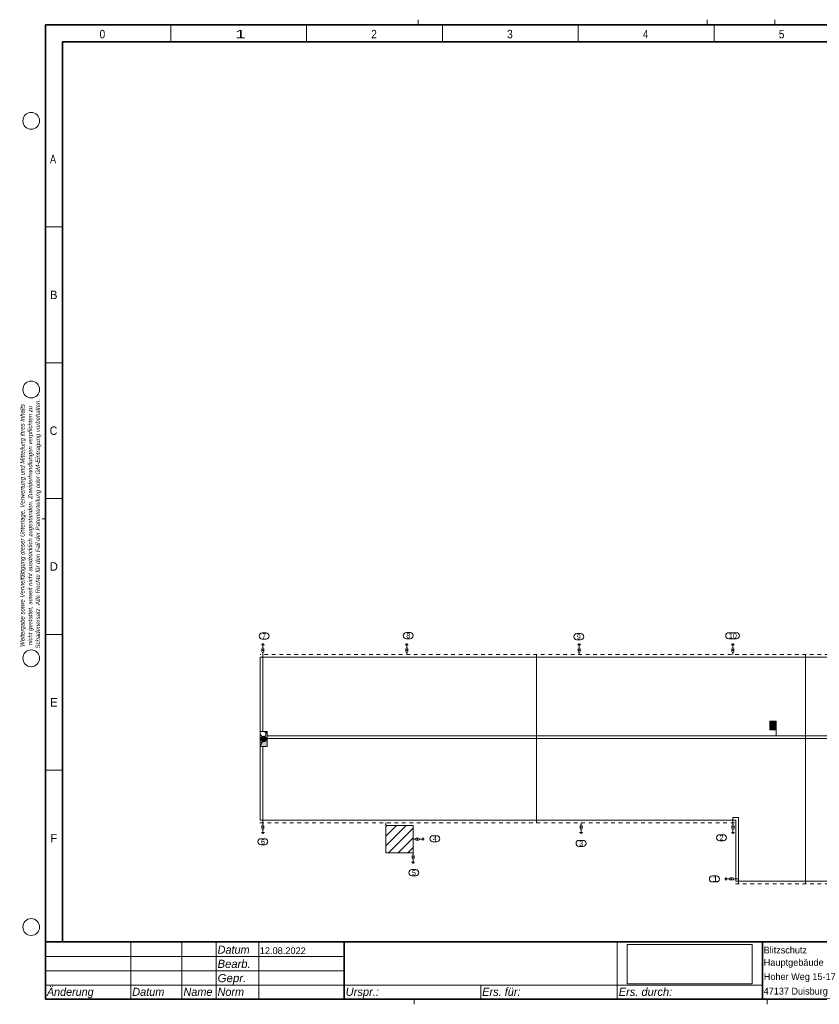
# Model space of a CAD drawing. Header units: inches. Extents: x 1857 to 103750, y 879 to 73375.
# Tile 1 of 3: x 1857 to 60713, y 879 to 73375. Entities that reach past the tile are written whole.
import ezdxf

# ---------------------------------------------------------------- set-up
doc = ezdxf.new("R2010")
doc.units = ezdxf.units.IN
doc.header["$LTSCALE"] = 250
doc.header["$MEASUREMENT"] = 0
doc.header["$XCLIPFRAME"] = 0
for name, pattern in [('$Regenrinne', [2.2, 1.1, -1.1]), ('Nicht_sichtbar', [0]), ('Standardmuster', [0]), ('Volllinie', [0])]:
    doc.linetypes.add(name, pattern=pattern)
for name, color, linetype in [('$Architektur', 7, 'Continuous'), ('$Blitzschutzsymbole', 7, 'Continuous'), ('$Massstab @ 1', 7, 'Continuous'), ('$Mauerwerk', 7, 'Continuous'), ('$Schriftfeld', 7, 'Continuous'), ('$Schriftfeld @ 1', 7, 'Continuous'), ('$Trennstelle', 7, 'Continuous'), ('$Trennstelle_Beschriftung', 7, 'Continuous'), ('$Trennstelle_Beschriftung @ 1', 7, 'Continuous')]:
    doc.layers.add(name, color=color, linetype=linetype)
doc.styles.add('ARIAL', font='arial.ttf', dxfattribs={"height": 0.2})
doc.styles.add('ARIAL-KURSIV', font='ariali.ttf', dxfattribs={"height": 0.2})
picture_1 = doc.add_image_def('image1.png', size_in_pixel=(372, 118))

# ---------------------------------------------------------------- blocks, each defined once
blk = doc.blocks.new('WorkArea-9')
at = {"layer": '$Schriftfeld', "color": 18, "linetype": 'Volllinie', "lineweight": 35, "true_color": 0x000000}
for p, q in [((5000, 71750), (102500, 71750)), ((102500, 71750), (102500, 5480))]:
    blk.add_line(p, q, dxfattribs=at)
blk = doc.blocks.new('_LOGO-44')
at = {"layer": '$Schriftfeld', "color": 7, "linetype": 'Nicht_sichtbar', "lineweight": 9, "true_color": 0xffffff, "transparency": 33554687}
image = blk.add_image(picture_1, insert=(46581, 2379), size_in_units=(9187, 2914), dxfattribs=at)
image.set_boundary_path([(371.5, -0.5), (371.5, 117.5), (-0.5, 117.5), (-0.5, -0.5), (371.5, -0.5)])
blk = doc.blocks.new('Schriftfeldrahmen-5')
at = {"layer": '$Schriftfeld', "color": 18, "linetype": 'Volllinie', "lineweight": 18, "true_color": 0x000000}
for p, q in [((31195, 73375), (31195, 73000)), ((52451, 73000), (52451, 73375)), ((57445, 73375), (57445, 73000)), ((12972, 71750), (12972, 73000)), ((22972, 71750), (22972, 73000)), ((32972, 71750), (32972, 73000)), ((42972, 71750), (42972, 73000)), ((52972, 73000), (52972, 71750)), ((5000, 58115), (3750, 58115)), ((5000, 48115), (3750, 48115)), ((5000, 38115), (3750, 38115)), ((3500, 36625), (3750, 36625)), ((5000, 28115), (3750, 28115)), ((5000, 18115), (3750, 18115)), ((10033, 5435), (10033, 1250)), ((13802, 5435), (13802, 1250)), ((16310, 1250), (16310, 5435)), ((19457, 5435), (19457, 1250)), ((45844, 2296), (45844, 5435)), ((3750, 4389), (25734, 4389)), ((3750, 3343), (25734, 3343)), ((3750, 2296), (25734, 2296)), ((25734, 2296), (45844, 2296)), ((35789, 2296), (35789, 1250)), ((45844, 2296), (56530, 2296)), ((45844, 1250), (45844, 2296)), ((30904, 1250), (30904, 879)), ((56876, 1250), (56876, 879))]:
    blk.add_line(p, q, dxfattribs=at)
at = {"layer": '$Schriftfeld', "color": 18, "linetype": 'Volllinie', "lineweight": 35, "true_color": 0x000000}
for p, q in [((3750, 72000), (3750, 73000)), ((3750, 73000), (103750, 73000)), ((3750, 5480), (3750, 72000)), ((5000, 70750), (5000, 71750)), ((5000, 5480), (5000, 70750)), ((3750, 5480), (103750, 5480)), ((3750, 5480), (3750, 1250)), ((25734, 1250), (25734, 5435)), ((56530, 1250), (56530, 5435)), ((3750, 1250), (103750, 1250))]:
    blk.add_line(p, q, dxfattribs=at)
at = {"layer": '$Schriftfeld', "color": 18, "linetype": 'Volllinie', "lineweight": 18, "true_color": 0x000000}
for centre in [(2706, 65932), (2706, 46144), (2706, 26356), (2706, 6568)]:
    blk.add_circle(centre, 618, dxfattribs=at)
at = {"layer": '$Schriftfeld'}
for name in ['WorkArea-9', '_LOGO-44']:
    blk.add_blockref(name, (0, 0), dxfattribs=at)
at = {"layer": '$Schriftfeld @ 1', "color": 18, "lineweight": 18, "true_color": 0x000000}
for s, height, style, width, p in [('0', 625, 'ARIAL', 0.862455, (7733, 72000)), ('1', 625, 'ARIAL', 1.525702, (17733, 72000)), ('2', 625, 'ARIAL', 0.849407, (27733, 72000)), ('3', 625, 'ARIAL', 0.858499, (37733, 72000)), ('4', 625, 'ARIAL', 0.81253, (47733, 72000)), ('5', 625, 'ARIAL', 0.848124, (57733, 72000)), ('A', 625, 'ARIAL', 0.760542, (4089, 62803)), ('B', 625, 'ARIAL', 0.941171, (4089, 52803)), ('C', 625, 'ARIAL', 0.893531, (4065, 42803)), ('D', 625, 'ARIAL', 0.955191, (4065, 32803)), ('E', 625, 'ARIAL', 0.952526, (4089, 22803)), ('F', 625, 'ARIAL', 0.94952, (4111, 12803)), ('Datum', 600, 'ARIAL-KURSIV', 0.957324, (16422, 4603)), ('Bearb.', 600, 'ARIAL-KURSIV', 0.985738, (16422, 3557)), ('Gepr.', 600, 'ARIAL-KURSIV', 1.009937, (16422, 2510)), ('Änderung', 600, 'ARIAL-KURSIV', 0.947464, (3857, 1501)), ('Datum', 600, 'ARIAL-KURSIV', 0.957324, (10140, 1501)), ('Name', 600, 'ARIAL-KURSIV', 0.955505, (13909, 1501)), ('Norm', 600, 'ARIAL-KURSIV', 0.951255, (16422, 1501)), ('Urspr.:', 600, 'ARIAL-KURSIV', 0.977256, (25846, 1501)), ('Ers. für:', 600, 'ARIAL-KURSIV', 0.96292, (35899, 1501)), ('Ers. durch:', 600, 'ARIAL-KURSIV', 0.970532, (45951, 1501))]:
    blk.add_text(s, height=height, dxfattribs=dict(at, style=style, width=width)).set_placement(p)
at = {"layer": '$Schriftfeld @ 1', "color": 18, "lineweight": 18, "true_color": 0x000000, "style": 'ARIAL-KURSIV'}
for s, width, p in [('Schadenersatz. Alle Rechte für den Fall der Patenterteilung oder GM-Eintragung vorbehalten.', 0.986714, (3349, 27073)), (' Weitergabe sowie Vervielfältigung dieser Unterlage, Verwertung und Mitteilung ihres Inhalts', 0.982266, (2211, 27073)), ('  nicht gestattet, soweit nicht ausdrücklich zugestanden. Zuwiderhandlungen verpflichten zu', 0.982793, (2780, 27073))]:
    blk.add_text(s, height=321.55, rotation=90, dxfattribs=dict(at, width=width)).set_placement(p)
blk = doc.blocks.new('Schriftfeldtext-85')
at = {"layer": '$Massstab @ 1', "color": 18, "lineweight": 18, "true_color": 0x000000, "style": 'ARIAL-KURSIV', "width": 0.962413}
blk.add_text('1:250', height=600, dxfattribs=at).set_placement((78521, 2507))
at = {"layer": '$Schriftfeld @ 1', "color": 18, "lineweight": 18, "true_color": 0x000000, "style": 'ARIAL'}
for s, height, width, p in [('12.08.2022', 500, 0.969222, (19529, 4575)), ('Blitzschutz', 500, 0.957476, (56612, 4625)), ('Hauptgebäude', 500, 0.962782, (56624, 3715)), ('10101-22Z', 625, 0.964688, (74965, 3558)), ('Hoher Weg 15-17 ', 500, 0.959197, (56631, 2667)), ('1', 625, 1.494565, (101974, 2506)), ('Hoher Weg', 625, 0.967111, (82464, 1516)), ('47137 Duisburg', 500, 0.957883, (56617, 1598)), ('1', 625, 1.494565, (101183, 1524))]:
    blk.add_text(s, height=height, dxfattribs=dict(at, width=width)).set_placement(p)
blk = doc.blocks.new('Schriftfeld-1')
at = {"layer": '$Schriftfeld'}
for name in ['Schriftfeldrahmen-5', 'Schriftfeldtext-85']:
    blk.add_blockref(name, (0, 0), dxfattribs=at)
blk = doc.blocks.new('_GROUP-458')
at = {"layer": '$Architektur', "color": 3, "linetype": 'Standardmuster', "lineweight": 18, "true_color": 0x02fd02}
for p, q in [((19560, 20745), (19843, 20462)), ((19879, 20957), (20012, 20823)), ((19560, 20215), (19674, 20101))]:
    blk.add_line(p, q, dxfattribs=at)
blk = doc.blocks.new('Area_Planes-EE')
at = {"layer": '$Architektur', "color": 18, "linetype": 'Standardmuster', "lineweight": 13, "true_color": 0x010000}
for p, q in [((20075, 20957), (19560, 20957)), ((19560, 20957), (19560, 19857)), ((19560, 19857), (20075, 20957))]:
    blk.add_line(p, q, dxfattribs=at)
at = {"layer": '$Architektur'}
blk.add_blockref('_GROUP-458', (0, 0), dxfattribs=at)
blk = doc.blocks.new('Color_Area-F2')
at = {"layer": '$Architektur', "true_color": 0x010000, "transparency": 33554687}
blk.add_hatch(color=18, dxfattribs=at).paths.add_polyline_path([(19560, 19857), (20075, 19857), (20075, 20957)], flags=0)
at = {"layer": '$Architektur', "color": 18, "linetype": 'Standardmuster', "lineweight": 13, "true_color": 0x010000}
for p, q in [((20075, 20957), (19560, 19857)), ((20075, 19857), (20075, 20957)), ((19560, 19857), (20075, 19857))]:
    blk.add_line(p, q, dxfattribs=at)
blk = doc.blocks.new('Color_Area-F7')
at = {"layer": '$Architektur', "true_color": 0xffffff, "transparency": 33554687}
h = blk.add_hatch(color=7, dxfattribs=at)
edge = h.paths.add_edge_path(flags=0)
edge.add_arc((19817, 20407), 206, 0, 360)
at = {"layer": '$Architektur', "color": 18, "linetype": 'Standardmuster', "lineweight": 13, "true_color": 0x010000}
blk.add_circle((19817, 20407), 206, dxfattribs=at)
blk = doc.blocks.new('Kamin-EC')
at = {"layer": '$Architektur', "color": 18, "linetype": 'Standardmuster', "lineweight": 13, "true_color": 0x010000}
blk.add_circle((19817, 20407), 206, dxfattribs=at)
at = {"layer": '$Architektur'}
for name in ['Area_Planes-EE', 'Color_Area-F2', 'Color_Area-F7']:
    blk.add_blockref(name, (0, 0), dxfattribs=at)
blk = doc.blocks.new('Color_Area-117')
at = {"layer": '$Architektur', "true_color": 0xffffff, "transparency": 33554687}
blk.add_hatch(color=7, dxfattribs=at).paths.add_polyline_path([(57062, 21076), (57533, 21076), (57533, 21724), (57062, 21724)], flags=0)
at = {"layer": '$Architektur', "color": 3, "linetype": 'Standardmuster', "lineweight": 18, "true_color": 0x02fd02}
for p, q in [((57533, 21724), (57062, 21724)), ((57062, 21724), (57062, 21076)), ((57062, 21076), (57533, 21076)), ((57533, 21076), (57533, 21724))]:
    blk.add_line(p, q, dxfattribs=at)
blk = doc.blocks.new('Dachfenster-115')
at = {"layer": '$Architektur', "color": 3, "linetype": 'Standardmuster', "lineweight": 18, "true_color": 0x02fd02}
for p, q in [((57483, 21674), (57112, 21674)), ((57112, 21674), (57112, 21126)), ((57112, 21126), (57483, 21126)), ((57237.5, 21350), (57257.5, 21450)), ((57287.5, 21350), (57307.5, 21450)), ((57337.5, 21350), (57357.5, 21450)), ((57483, 21126), (57483, 21674))]:
    blk.add_line(p, q, dxfattribs=at)
at = {"layer": '$Architektur'}
blk.add_blockref('Color_Area-117', (0, 0), dxfattribs=at)
blk = doc.blocks.new('Fangleitung-13F')
at = {"layer": '$Blitzschutzsymbole', "color": 1, "linetype": 'Volllinie', "lineweight": 18, "true_color": 0xfd0202}
blk.add_line((78623, 20641), (20075, 20641), dxfattribs=at)
blk = doc.blocks.new('Fangleitung-144')
at = {"layer": '$Blitzschutzsymbole', "color": 1, "linetype": 'Volllinie', "lineweight": 18, "true_color": 0xfd0202}
blk.add_line((19760, 20957), (19760, 26641), dxfattribs=at)
blk = doc.blocks.new('Fangleitung-149')
at = {"layer": '$Blitzschutzsymbole', "color": 1, "linetype": 'Volllinie', "lineweight": 18, "true_color": 0xfd0202}
blk.add_line((19760, 19857), (19760, 14241), dxfattribs=at)
blk = doc.blocks.new('Fangleitung-14E')
at = {"layer": '$Blitzschutzsymbole', "color": 1, "linetype": 'Volllinie', "lineweight": 18, "true_color": 0xfd0202}
blk.add_line((54760, 9741), (54760, 14641), dxfattribs=at)
blk = doc.blocks.new('Fangleitung-153')
at = {"layer": '$Blitzschutzsymbole', "color": 1, "linetype": 'Volllinie', "lineweight": 18, "true_color": 0xfd0202}
blk.add_line((54760, 14641), (54360, 14641), dxfattribs=at)
blk = doc.blocks.new('Fangleitung-158')
at = {"layer": '$Blitzschutzsymbole', "color": 1, "linetype": 'Volllinie', "lineweight": 18, "true_color": 0xfd0202}
blk.add_line((54360, 14641), (54360, 14241), dxfattribs=at)
blk = doc.blocks.new('Fangleitung-16C')
at = {"layer": '$Blitzschutzsymbole', "color": 1, "linetype": 'Volllinie', "lineweight": 18, "true_color": 0xfd0202}
blk.add_line((59694, 26641), (59694, 9741), dxfattribs=at)
blk = doc.blocks.new('Fangleitung-171')
at = {"layer": '$Blitzschutzsymbole', "color": 1, "linetype": 'Volllinie', "lineweight": 18, "true_color": 0xfd0202}
blk.add_line((59694, 20641), (20075, 20641), dxfattribs=at)
blk = doc.blocks.new('Fangleitung-176')
at = {"layer": '$Blitzschutzsymbole', "color": 1, "linetype": 'Volllinie', "lineweight": 18, "true_color": 0xfd0202}
blk.add_line((39885, 14241), (39885, 26641), dxfattribs=at)
blk = doc.blocks.new('Fangleitung-180')
at = {"layer": '$Blitzschutzsymbole', "color": 1, "linetype": 'Volllinie', "lineweight": 18, "true_color": 0xfd0202}
blk.add_line((57533, 21076), (57533, 20641), dxfattribs=at)
blk = doc.blocks.new('Trennstelle_mit_Erdeinfuehr-1E4')
at = {"layer": '$Trennstelle', "color": 1, "linetype": 'Volllinie', "lineweight": 18, "true_color": 0xfd0202}
for p, q in [((53817, 10034), (53817, 10184)), ((53855, 9996), (53855, 10221)), ((54335, 10184), (54155, 10184)), ((53780, 10071), (53780, 10146)), ((53855, 10109), (53930, 10109)), ((54080, 10109), (53930, 10109)), ((54335, 10034), (54155, 10034)), ((54410, 10109), (54560, 10109))]:
    blk.add_line(p, q, dxfattribs=at)
for centre in [(54155, 10109), (54335, 10109)]:
    blk.add_circle(centre, 75, dxfattribs=at)
blk = doc.blocks.new('Trennstellenbezeichnung-1F5')
at = {"layer": '$Trennstelle_Beschriftung', "color": 18, "linetype": 'Volllinie', "lineweight": 9, "true_color": 0x000000}
for p, q in [((52849, 10335.5), (53130.25, 10335.5)), ((52849, 9885.5), (53130.25, 9885.5))]:
    blk.add_line(p, q, dxfattribs=at)
for centre, start, end in [((52849, 10110.5), 90, 270), ((53130.25, 10110.5), 270, 90)]:
    blk.add_arc(centre, 225, start, end, dxfattribs=at)
at = {"layer": '$Trennstelle_Beschriftung @ 1', "color": 18, "lineweight": 18, "true_color": 0x000000, "style": 'ARIAL', "width": 1.494565}
blk.add_text('1', height=375, dxfattribs=at).set_placement((52849, 9923))
blk = doc.blocks.new('Trennstelle_mit_Erdeinfuehr-1FC')
at = {"layer": '$Trennstelle', "color": 1, "linetype": 'Volllinie', "lineweight": 18, "true_color": 0xfd0202}
for p, q in [((54285, 14016), (54285, 13836)), ((54360, 14091), (54360, 14241)), ((54435, 14016), (54435, 13836)), ((54472, 13536), (54247, 13536)), ((54435, 13499), (54285, 13499)), ((54397, 13461), (54322, 13461)), ((54360, 13761), (54360, 13611)), ((54360, 13536), (54360, 13611))]:
    blk.add_line(p, q, dxfattribs=at)
for centre in [(54360, 14016), (54360, 13836)]:
    blk.add_circle(centre, 75, dxfattribs=at)
blk = doc.blocks.new('Trennstellenbezeichnung-20D')
at = {"layer": '$Trennstelle_Beschriftung', "color": 18, "linetype": 'Volllinie', "lineweight": 9, "true_color": 0x000000}
for p, q in [((53370, 13366.5), (53651.25, 13366.5)), ((53370, 12916.5), (53651.25, 12916.5))]:
    blk.add_line(p, q, dxfattribs=at)
for centre, start, end in [((53370, 13141.5), 90, 270), ((53651.25, 13141.5), 270, 90)]:
    blk.add_arc(centre, 225, start, end, dxfattribs=at)
at = {"layer": '$Trennstelle_Beschriftung @ 1', "color": 18, "lineweight": 18, "true_color": 0x000000, "style": 'ARIAL', "width": 0.832073}
blk.add_text('2', height=375, dxfattribs=at).set_placement((53370, 12954))
blk = doc.blocks.new('Trennstelle_mit_Erdeinfuehr-214')
at = {"layer": '$Trennstelle', "color": 1, "linetype": 'Volllinie', "lineweight": 18, "true_color": 0xfd0202}
for p, q in [((43108, 14016), (43108, 13836)), ((43183, 14091), (43183, 14241)), ((43258, 14016), (43258, 13836)), ((43296, 13536), (43071, 13536)), ((43258, 13499), (43108, 13499)), ((43221, 13461), (43146, 13461)), ((43183, 13761), (43183, 13611)), ((43183, 13536), (43183, 13611))]:
    blk.add_line(p, q, dxfattribs=at)
for centre in [(43183, 14016), (43183, 13836)]:
    blk.add_circle(centre, 75, dxfattribs=at)
blk = doc.blocks.new('Trennstellenbezeichnung-225')
at = {"layer": '$Trennstelle_Beschriftung', "color": 18, "linetype": 'Volllinie', "lineweight": 9, "true_color": 0x000000}
for p, q in [((43036, 12946.5), (43317.25, 12946.5)), ((43036, 12496.5), (43317.25, 12496.5))]:
    blk.add_line(p, q, dxfattribs=at)
for centre, start, end in [((43036, 12721.5), 90, 270), ((43317.25, 12721.5), 270, 90)]:
    blk.add_arc(centre, 225, start, end, dxfattribs=at)
at = {"layer": '$Trennstelle_Beschriftung @ 1', "color": 18, "lineweight": 18, "true_color": 0x000000, "style": 'ARIAL', "width": 0.840979}
blk.add_text('3', height=375, dxfattribs=at).set_placement((43036, 12534))
blk = doc.blocks.new('_GROUP-464')
at = {"layer": '$Mauerwerk', "color": 3, "linetype": 'Volllinie', "lineweight": 18, "true_color": 0x02fd02}
for p, q in [((28814, 12550), (30305, 14041)), ((28814, 13258), (29598, 14041)), ((28814, 13965), (28891, 14041)), ((29012, 12041), (30814, 13843)), ((29719, 12041), (30814, 13136)), ((30426, 12041), (30814, 12429))]:
    blk.add_line(p, q, dxfattribs=at)
blk = doc.blocks.new('Area_Planes-231')
at = {"layer": '$Mauerwerk'}
blk.add_blockref('_GROUP-464', (0, 0), dxfattribs=at)
blk = doc.blocks.new('Fangleitung-237')
at = {"layer": '$Blitzschutzsymbole', "color": 1, "linetype": 'Volllinie', "lineweight": 18, "true_color": 0xfd0202}
blk.add_line((28814, 14041), (28814, 14241), dxfattribs=at)
blk = doc.blocks.new('Trennstelle_mit_Erdeinfuehr-23C')
at = {"layer": '$Trennstelle', "color": 1, "linetype": 'Volllinie', "lineweight": 18, "true_color": 0xfd0202}
for p, q in [((31039, 13116), (31219, 13116)), ((31519, 13154), (31519, 12929)), ((31556, 13116), (31556, 12966)), ((31594, 13079), (31594, 13004)), ((30964, 13041), (30814, 13041)), ((31039, 12966), (31219, 12966)), ((31294, 13041), (31444, 13041)), ((31519, 13041), (31444, 13041))]:
    blk.add_line(p, q, dxfattribs=at)
for centre in [(31039, 13041), (31219, 13041)]:
    blk.add_circle(centre, 75, dxfattribs=at)
blk = doc.blocks.new('Trennstellenbezeichnung-24D')
at = {"layer": '$Trennstelle_Beschriftung', "color": 18, "linetype": 'Volllinie', "lineweight": 9, "true_color": 0x000000}
for p, q in [((32271, 13295.5), (32552.25, 13295.5)), ((32271, 12845.5), (32552.25, 12845.5))]:
    blk.add_line(p, q, dxfattribs=at)
for centre, start, end in [((32271, 13070.5), 90, 270), ((32552.25, 13070.5), 270, 90)]:
    blk.add_arc(centre, 225, start, end, dxfattribs=at)
at = {"layer": '$Trennstelle_Beschriftung @ 1', "color": 18, "lineweight": 18, "true_color": 0x000000, "style": 'ARIAL', "width": 0.795948}
blk.add_text('4', height=375, dxfattribs=at).set_placement((32271, 12883))
blk = doc.blocks.new('Trennstelle_mit_Erdeinfuehr-254')
at = {"layer": '$Trennstelle', "color": 1, "linetype": 'Volllinie', "lineweight": 18, "true_color": 0xfd0202}
for p, q in [((30739, 11816), (30739, 11636)), ((30814, 11891), (30814, 12041)), ((30889, 11816), (30889, 11636)), ((30926, 11336), (30701, 11336)), ((30889, 11299), (30739, 11299)), ((30851, 11261), (30776, 11261)), ((30814, 11561), (30814, 11411)), ((30814, 11336), (30814, 11411))]:
    blk.add_line(p, q, dxfattribs=at)
for centre in [(30814, 11816), (30814, 11636)]:
    blk.add_circle(centre, 75, dxfattribs=at)
blk = doc.blocks.new('Trennstellenbezeichnung-265')
at = {"layer": '$Trennstelle_Beschriftung', "color": 18, "linetype": 'Volllinie', "lineweight": 9, "true_color": 0x000000}
for p, q in [((30732, 10795.5), (31013.25, 10795.5)), ((30732, 10345.5), (31013.25, 10345.5))]:
    blk.add_line(p, q, dxfattribs=at)
for centre, start, end in [((30732, 10570.5), 90, 270), ((31013.25, 10570.5), 270, 90)]:
    blk.add_arc(centre, 225, start, end, dxfattribs=at)
at = {"layer": '$Trennstelle_Beschriftung @ 1', "color": 18, "lineweight": 18, "true_color": 0x000000, "style": 'ARIAL', "width": 0.830816}
blk.add_text('5', height=375, dxfattribs=at).set_placement((30732, 10383))
blk = doc.blocks.new('Trennstelle_mit_Erdeinfuehr-26C')
at = {"layer": '$Trennstelle', "color": 1, "linetype": 'Volllinie', "lineweight": 18, "true_color": 0xfd0202}
for p, q in [((19685, 14016), (19685, 13836)), ((19760, 14091), (19760, 14241)), ((19835, 14016), (19835, 13836)), ((19872, 13536), (19647, 13536)), ((19835, 13499), (19685, 13499)), ((19797, 13461), (19722, 13461)), ((19760, 13761), (19760, 13611)), ((19760, 13536), (19760, 13611))]:
    blk.add_line(p, q, dxfattribs=at)
for centre in [(19760, 14016), (19760, 13836)]:
    blk.add_circle(centre, 75, dxfattribs=at)
blk = doc.blocks.new('Trennstellenbezeichnung-27D')
at = {"layer": '$Trennstelle_Beschriftung', "color": 18, "linetype": 'Volllinie', "lineweight": 9, "true_color": 0x000000}
for p, q in [((19617, 13073.5), (19898.25, 13073.5)), ((19617, 12623.5), (19898.25, 12623.5))]:
    blk.add_line(p, q, dxfattribs=at)
for centre, start, end in [((19617, 12848.5), 90, 270), ((19898.25, 12848.5), 270, 90)]:
    blk.add_arc(centre, 225, start, end, dxfattribs=at)
at = {"layer": '$Trennstelle_Beschriftung @ 1', "color": 18, "lineweight": 18, "true_color": 0x000000, "style": 'ARIAL', "width": 0.832073}
blk.add_text('6', height=375, dxfattribs=at).set_placement((19617, 12661))
blk = doc.blocks.new('Trennstelle_mit_Erdeinfuehr-284')
at = {"layer": '$Trennstelle', "color": 1, "linetype": 'Volllinie', "lineweight": 18, "true_color": 0xfd0202}
for p, q in [((19647, 27346), (19872, 27346)), ((19685, 27384), (19835, 27384)), ((19685, 26866), (19685, 27046)), ((19722, 27421), (19797, 27421)), ((19760, 27346), (19760, 27271)), ((19760, 27121), (19760, 27271)), ((19835, 26866), (19835, 27046)), ((19760, 26791), (19760, 26641))]:
    blk.add_line(p, q, dxfattribs=at)
for centre in [(19760, 27046), (19760, 26866)]:
    blk.add_circle(centre, 75, dxfattribs=at)
blk = doc.blocks.new('Trennstellenbezeichnung-295')
at = {"layer": '$Trennstelle_Beschriftung', "color": 18, "linetype": 'Volllinie', "lineweight": 9, "true_color": 0x000000}
for p, q in [((19705, 28223.5), (19986.25, 28223.5)), ((19705, 27773.5), (19986.25, 27773.5))]:
    blk.add_line(p, q, dxfattribs=at)
for centre, start, end in [((19705, 27998.5), 90, 270), ((19986.25, 27998.5), 270, 90)]:
    blk.add_arc(centre, 225, start, end, dxfattribs=at)
at = {"layer": '$Trennstelle_Beschriftung @ 1', "color": 18, "lineweight": 18, "true_color": 0x000000, "style": 'ARIAL', "width": 0.851393}
blk.add_text('7', height=375, dxfattribs=at).set_placement((19705, 27811))
blk = doc.blocks.new('Trennstelle_mit_Erdeinfuehr-29C')
at = {"layer": '$Trennstelle', "color": 1, "linetype": 'Volllinie', "lineweight": 18, "true_color": 0xfd0202}
for p, q in [((30233, 27346), (30458, 27346)), ((30271, 27384), (30421, 27384)), ((30271, 26866), (30271, 27046)), ((30308, 27421), (30383, 27421)), ((30346, 27346), (30346, 27271)), ((30346, 27121), (30346, 27271)), ((30421, 26866), (30421, 27046)), ((30346, 26791), (30346, 26641))]:
    blk.add_line(p, q, dxfattribs=at)
for centre in [(30346, 27046), (30346, 26866)]:
    blk.add_circle(centre, 75, dxfattribs=at)
blk = doc.blocks.new('Trennstellenbezeichnung-2AD')
at = {"layer": '$Trennstelle_Beschriftung', "color": 18, "linetype": 'Volllinie', "lineweight": 9, "true_color": 0x000000}
for p, q in [((30316, 28249.5), (30597.25, 28249.5)), ((30316, 27799.5), (30597.25, 27799.5))]:
    blk.add_line(p, q, dxfattribs=at)
for centre, start, end in [((30316, 28024.5), 90, 270), ((30597.25, 28024.5), 270, 90)]:
    blk.add_arc(centre, 225, start, end, dxfattribs=at)
at = {"layer": '$Trennstelle_Beschriftung @ 1', "color": 18, "lineweight": 18, "true_color": 0x000000, "style": 'ARIAL', "width": 0.835866}
blk.add_text('8', height=375, dxfattribs=at).set_placement((30316, 27837))
blk = doc.blocks.new('Trennstelle_mit_Erdeinfuehr-2B4')
at = {"layer": '$Trennstelle', "color": 1, "linetype": 'Volllinie', "lineweight": 18, "true_color": 0xfd0202}
for p, q in [((42927, 27346), (43152, 27346)), ((42964, 27384), (43114, 27384)), ((42964, 26866), (42964, 27046)), ((43002, 27421), (43077, 27421)), ((43039, 27346), (43039, 27271)), ((43039, 27121), (43039, 27271)), ((43114, 26866), (43114, 27046)), ((43039, 26791), (43039, 26641))]:
    blk.add_line(p, q, dxfattribs=at)
for centre in [(43039, 27046), (43039, 26866)]:
    blk.add_circle(centre, 75, dxfattribs=at)
blk = doc.blocks.new('Trennstellenbezeichnung-2C5')
at = {"layer": '$Trennstelle_Beschriftung', "color": 18, "linetype": 'Volllinie', "lineweight": 9, "true_color": 0x000000}
for p, q in [((42866, 28169.5), (43147.25, 28169.5)), ((42866, 27719.5), (43147.25, 27719.5))]:
    blk.add_line(p, q, dxfattribs=at)
for centre, start, end in [((42866, 27944.5), 90, 270), ((43147.25, 27944.5), 270, 90)]:
    blk.add_arc(centre, 225, start, end, dxfattribs=at)
at = {"layer": '$Trennstelle_Beschriftung @ 1', "color": 18, "lineweight": 18, "true_color": 0x000000, "style": 'ARIAL', "width": 0.837139}
blk.add_text('9', height=375, dxfattribs=at).set_placement((42866, 27757))
blk = doc.blocks.new('Trennstelle_mit_Erdeinfuehr-2CC')
at = {"layer": '$Trennstelle', "color": 1, "linetype": 'Volllinie', "lineweight": 18, "true_color": 0xfd0202}
for p, q in [((54234, 27346), (54459, 27346)), ((54271, 27384), (54421, 27384)), ((54271, 26866), (54271, 27046)), ((54309, 27421), (54384, 27421)), ((54346, 27346), (54346, 27271)), ((54346, 27121), (54346, 27271)), ((54421, 26866), (54421, 27046)), ((54346, 26791), (54346, 26641))]:
    blk.add_line(p, q, dxfattribs=at)
for centre in [(54346, 27046), (54346, 26866)]:
    blk.add_circle(centre, 75, dxfattribs=at)
blk = doc.blocks.new('Trennstellenbezeichnung-2DD')
at = {"layer": '$Trennstelle_Beschriftung', "color": 18, "linetype": 'Volllinie', "lineweight": 9, "true_color": 0x000000}
for p, q in [((54052, 28240.5), (54614.5, 28240.5)), ((54052, 27790.5), (54614.5, 27790.5))]:
    blk.add_line(p, q, dxfattribs=at)
for centre, start, end in [((54052, 28015.5), 90, 270), ((54614.5, 28015.5), 270, 90)]:
    blk.add_arc(centre, 225, start, end, dxfattribs=at)
at = {"layer": '$Trennstelle_Beschriftung @ 1', "color": 18, "lineweight": 18, "true_color": 0x000000, "style": 'ARIAL', "width": 0.975244}
blk.add_text('10', height=375, dxfattribs=at).set_placement((54052, 27828))
blk = doc.blocks.new('Fangleitung-439')
at = {"layer": '$Blitzschutzsymbole', "color": 1, "linetype": 'Volllinie', "lineweight": 18, "true_color": 0xfd0202}
blk.add_line((54560, 10109), (54760, 10109), dxfattribs=at)

msp = doc.modelspace()

# ---------------------------------------------------------------- linework, layer by layer
at = {"layer": '$Architektur', "color": 3, "linetype": '$Regenrinne', "lineweight": 18, "true_color": 0x02fd02}
for p, q in [((79545, 26641), (19560, 26641)), ((19540, 14241), (54468, 14241)), ((54535, 9741), (69560, 9741))]:
    msp.add_line(p, q, dxfattribs=at)
at = {"layer": '$Mauerwerk', "color": 18, "linetype": 'Volllinie', "lineweight": 18, "true_color": 0x010000}
for p, q in [((19560, 14441), (19560, 26441)), ((19560, 26441), (64560, 26441)), ((19560, 20441), (79560, 20441)), ((54560, 14441), (19560, 14441)), ((54560, 9941), (54560, 14441)), ((69560, 9941), (54560, 9941))]:
    msp.add_line(p, q, dxfattribs=at)
at = {"layer": '$Mauerwerk', "color": 3, "linetype": 'Volllinie', "lineweight": 18, "true_color": 0x02fd02}
for p, q in [((19560, 20957), (20075, 20957)), ((19560, 19857), (19560, 20957)), ((20075, 20957), (20075, 19857)), ((20075, 19857), (19560, 19857)), ((28814, 12041), (28814, 14041)), ((28814, 14041), (30814, 14041)), ((30814, 14041), (30814, 12041)), ((30814, 12041), (28814, 12041))]:
    msp.add_line(p, q, dxfattribs=at)

# ---------------------------------------------------------------- block references
at = {"layer": '$Architektur'}
for name in ['Dachfenster-115', 'Kamin-EC']:
    msp.add_blockref(name, (0, 0), dxfattribs=at)
at = {"layer": '$Blitzschutzsymbole'}
for name in ['Fangleitung-144', 'Fangleitung-176', 'Fangleitung-16C', 'Fangleitung-180', 'Fangleitung-13F', 'Fangleitung-171', 'Fangleitung-149', 'Fangleitung-153', 'Fangleitung-158', 'Fangleitung-14E', 'Fangleitung-237', 'Fangleitung-439']:
    msp.add_blockref(name, (0, 0), dxfattribs=at)
at = {"layer": '$Mauerwerk'}
msp.add_blockref('Area_Planes-231', (0, 0), dxfattribs=at)
at = {"layer": '$Schriftfeld'}
msp.add_blockref('Schriftfeld-1', (0, 0), dxfattribs=at)
at = {"layer": '$Trennstelle'}
for name in ['Trennstelle_mit_Erdeinfuehr-284', 'Trennstelle_mit_Erdeinfuehr-29C', 'Trennstelle_mit_Erdeinfuehr-2B4', 'Trennstelle_mit_Erdeinfuehr-2CC', 'Trennstelle_mit_Erdeinfuehr-26C', 'Trennstelle_mit_Erdeinfuehr-214', 'Trennstelle_mit_Erdeinfuehr-1FC', 'Trennstelle_mit_Erdeinfuehr-23C', 'Trennstelle_mit_Erdeinfuehr-254', 'Trennstelle_mit_Erdeinfuehr-1E4']:
    msp.add_blockref(name, (0, 0), dxfattribs=at)
at = {"layer": '$Trennstelle_Beschriftung'}
for name in ['Trennstellenbezeichnung-295', 'Trennstellenbezeichnung-2AD', 'Trennstellenbezeichnung-2C5', 'Trennstellenbezeichnung-2DD', 'Trennstellenbezeichnung-27D', 'Trennstellenbezeichnung-24D', 'Trennstellenbezeichnung-20D', 'Trennstellenbezeichnung-225', 'Trennstellenbezeichnung-265', 'Trennstellenbezeichnung-1F5']:
    msp.add_blockref(name, (0, 0), dxfattribs=at)

doc.saveas('drawing.dxf')
